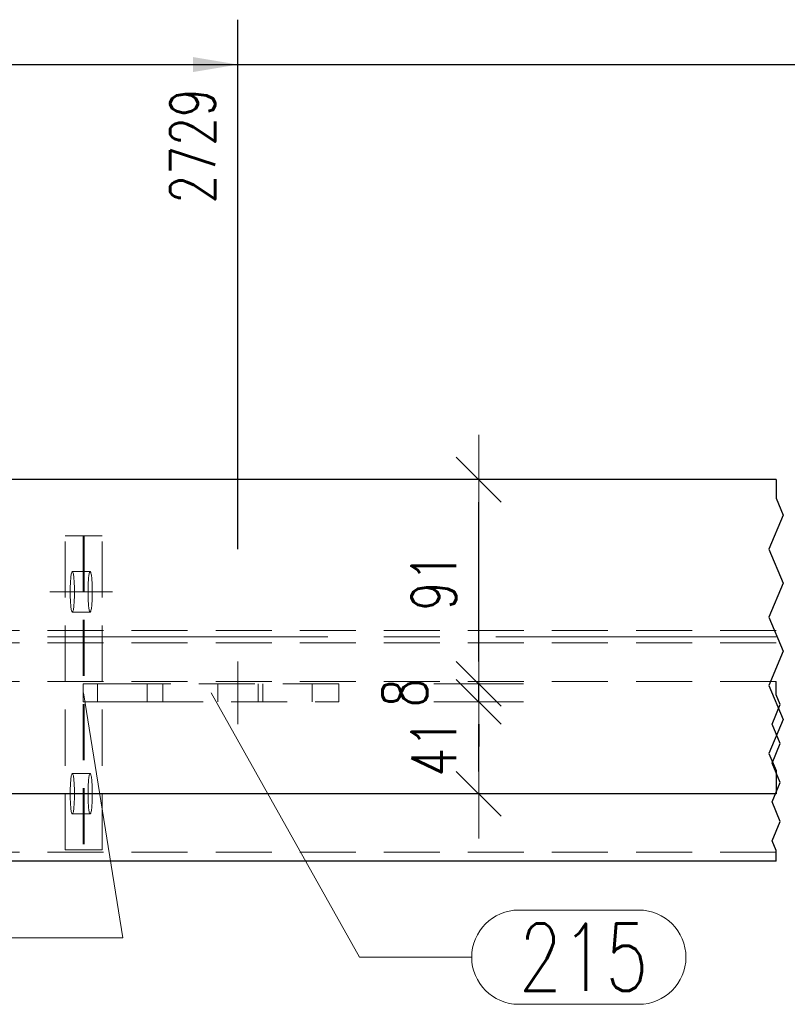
# Model space of a CAD drawing. Header units: millimetres. Extents: x -139 to 714, y 11567 to 12237.
# Tile 27 of 45: x 54 to 88, y 11979 to 12023. Entities that reach past the tile are written whole.
import ezdxf

# ---------------------------------------------------------------- set-up
doc = ezdxf.new("R2010")
doc.units = ezdxf.units.MM
doc.header["$LTSCALE"] = 10
doc.linetypes.add('HIDDEN', pattern=[0.375, 0.25, -0.125])
doc.linetypes.add('MITTE', pattern=[2, 1.25, -0.25, 0.25, -0.25])
doc.layers.get('Defpoints').update_dxf_attribs({"color": 1})
for name, color, linetype, lineweight in [('PS_DIM', 4, 'Continuous', 13), ('PS_Hidden', 2, 'HIDDEN', 9), ('PS_Mid', 5, 'MITTE', 15), ('PS_Pos', 1, 'Continuous', 15), ('PS_Shape', 161, 'Continuous', 30), ('PS_SOLID', 7, 'Continuous', 30)]:
    doc.layers.add(name, color=color, linetype=linetype, lineweight=lineweight)
doc.styles.add('simplex', font='simplex.shx', dxfattribs={"width": 0.75})
doc.dimstyles.new('1_10_GŁ_DS1-LS10', dxfattribs={"dimtxt": 2, "dimasz": 2, "dimexe": 2, "dimexo": 5, "dimgap": 1, "dimtad": 1, "dimjust": 4, "dimdec": 0, "dimlfac": 10, "dimtxsty": 'simplex', "dimblk1": 'NONE', "dimsah": 1, "dimcen": 2, "dimclrd": 256, "dimclre": 256, "dimclrt": 3, "dimadec": 1, "dimazin": 0, "dimtfac": 1, "dimtdec": 0, "dimtmove": 2, "dimatfit": 3, "dimfxl": 1, "dimarcsym": 0})
doc.dimstyles.new('1_10_PRZ', dxfattribs={"dimtxt": 2, "dimasz": 1, "dimexe": 2, "dimexo": 5, "dimgap": 1, "dimtad": 1, "dimdec": 0, "dimlfac": 10, "dimtxsty": 'simplex', "dimblk": 'dimznak', "dimcen": 2, "dimse1": 1, "dimse2": 1, "dimclrt": 3, "dimadec": 1, "dimazin": 0, "dimtfac": 1, "dimtdec": 0, "dimtix": 1, "dimtmove": 2, "dimatfit": 3, "dimldrblk": 'dim-grot', "dimfxl": 1, "dimarcsym": 0})

# ---------------------------------------------------------------- blocks, each defined once
blk = doc.blocks.new('*D73')
at = {"layer": 'Defpoints', "color": 0, "transparency": 16777216}
for p in [(63.432, 12021.134), (63.432, 11994.534), (-55.079, 11988.634)]:
    blk.add_point(p, dxfattribs=at)
at = {"layer": 'PS_DIM', "lineweight": -2, "transparency": 16777216}
for p, q in [((-55.079, 11993.634), (-55.079, 12023.134)), ((63.432, 11999.534), (63.432, 12023.134)), ((-55.079, 12021.134), (61.432, 12021.134))]:
    blk.add_line(p, q, dxfattribs=at)
at = {"layer": 'PS_DIM', "transparency": 16777216}
blk.add_solid([(61.432, 12021.467), (61.432, 12020.8), (63.432, 12021.134)], dxfattribs=at)
at = {"layer": 'PS_DIM', "color": 3, "transparency": 16777216, "insert": (61.412, 12017.507), "char_height": 2, "attachment_point": 5, "rotation": 90, "style": 'simplex'}
blk.add_mtext('2729', dxfattribs=at)
blk = doc.blocks.new('_None')
blk = doc.blocks.new('*D74')
at = {"layer": 'Defpoints', "color": 0, "transparency": 16777216}
for p in [(111.442, 12021.134), (111.442, 12007.634), (-55.079, 11988.634)]:
    blk.add_point(p, dxfattribs=at)
at = {"layer": 'PS_DIM', "lineweight": -2, "transparency": 16777216}
for p, q in [((-55.079, 11993.634), (-55.079, 12023.134)), ((111.442, 12012.634), (111.442, 12023.134)), ((-55.079, 12021.134), (109.442, 12021.134))]:
    blk.add_line(p, q, dxfattribs=at)
at = {"layer": 'PS_DIM', "transparency": 16777216}
blk.add_solid([(109.442, 12021.467), (109.442, 12020.8), (111.442, 12021.134)], dxfattribs=at)
at = {"layer": 'PS_DIM', "color": 3, "transparency": 16777216, "insert": (109.422, 12017.471), "char_height": 2, "attachment_point": 5, "rotation": 90, "style": 'simplex'}
blk.add_mtext('4292', dxfattribs=at)
blk = doc.blocks.new('*D75')
at = {"layer": 'Defpoints', "color": 0, "transparency": 16777216}
for p in [(131.442, 12021.134), (131.442, 12007.634), (-55.079, 11988.634)]:
    blk.add_point(p, dxfattribs=at)
at = {"layer": 'PS_DIM', "lineweight": -2, "transparency": 16777216}
for p, q in [((-55.079, 11993.634), (-55.079, 12023.134)), ((131.442, 12012.634), (131.442, 12023.134)), ((-55.079, 12021.134), (129.442, 12021.134))]:
    blk.add_line(p, q, dxfattribs=at)
at = {"layer": 'PS_DIM', "transparency": 16777216}
blk.add_solid([(129.442, 12021.467), (129.442, 12020.8), (131.442, 12021.134)], dxfattribs=at)
at = {"layer": 'PS_DIM', "color": 3, "transparency": 16777216, "insert": (129.422, 12017.471), "char_height": 2, "attachment_point": 5, "rotation": 90, "style": 'simplex'}
blk.add_mtext('4492', dxfattribs=at)
blk = doc.blocks.new('*D76')
at = {"layer": 'Defpoints', "color": 0, "transparency": 16777216}
for p in [(309.617, 12021.134), (309.617, 11994.534), (-55.079, 11988.634)]:
    blk.add_point(p, dxfattribs=at)
at = {"layer": 'PS_DIM', "lineweight": -2, "transparency": 16777216}
for p, q in [((-55.079, 11993.634), (-55.079, 12023.134)), ((309.617, 11999.534), (309.617, 12023.134)), ((-55.079, 12021.134), (307.617, 12021.134))]:
    blk.add_line(p, q, dxfattribs=at)
at = {"layer": 'PS_DIM', "transparency": 16777216}
blk.add_solid([(307.617, 12021.467), (307.617, 12020.8), (309.617, 12021.134)], dxfattribs=at)
at = {"layer": 'PS_DIM', "color": 3, "transparency": 16777216, "insert": (307.597, 12017.471), "char_height": 2, "attachment_point": 5, "rotation": 90, "style": 'simplex'}
blk.add_mtext('8605', dxfattribs=at)
blk = doc.blocks.new('*D77')
at = {"layer": 'Defpoints', "color": 0, "transparency": 16777216}
for p in [(338.35, 12021.134), (338.35, 12007.634), (-55.079, 11988.634)]:
    blk.add_point(p, dxfattribs=at)
at = {"layer": 'PS_DIM', "lineweight": -2, "transparency": 16777216}
for p, q in [((-55.079, 11993.634), (-55.079, 12023.134)), ((338.35, 12012.634), (338.35, 12023.134)), ((-55.079, 12021.134), (336.35, 12021.134))]:
    blk.add_line(p, q, dxfattribs=at)
at = {"layer": 'PS_DIM', "transparency": 16777216}
blk.add_solid([(336.35, 12021.467), (336.35, 12020.8), (338.35, 12021.134)], dxfattribs=at)
at = {"layer": 'PS_DIM', "color": 3, "transparency": 16777216, "insert": (336.33, 12017.471), "char_height": 2, "attachment_point": 5, "rotation": 90, "style": 'simplex'}
blk.add_mtext('8892', dxfattribs=at)
blk = doc.blocks.new('*D78')
at = {"layer": 'Defpoints', "color": 0, "transparency": 16777216}
for p in [(354.024, 12021.134), (354.024, 12000.134), (-55.079, 11988.634)]:
    blk.add_point(p, dxfattribs=at)
at = {"layer": 'PS_DIM', "lineweight": -2, "transparency": 16777216}
for p, q in [((-55.079, 11993.634), (-55.079, 12023.134)), ((354.024, 12005.134), (354.024, 12023.134)), ((-55.079, 12021.134), (352.024, 12021.134))]:
    blk.add_line(p, q, dxfattribs=at)
at = {"layer": 'PS_DIM', "transparency": 16777216}
blk.add_solid([(352.024, 12021.467), (352.024, 12020.8), (354.024, 12021.134)], dxfattribs=at)
at = {"layer": 'PS_DIM', "color": 3, "transparency": 16777216, "insert": (352.004, 12017.507), "char_height": 2, "attachment_point": 5, "rotation": 90, "style": 'simplex'}
blk.add_mtext('9049', dxfattribs=at)
blk = doc.blocks.new('*D79')
at = {"layer": 'Defpoints', "color": 0, "transparency": 16777216}
for p in [(363.024, 12021.134), (363.024, 12000.134), (-55.079, 11988.634)]:
    blk.add_point(p, dxfattribs=at)
at = {"layer": 'PS_DIM', "lineweight": -2, "transparency": 16777216}
for p, q in [((-55.079, 11993.634), (-55.079, 12023.134)), ((363.024, 12005.134), (363.024, 12023.134)), ((-55.079, 12021.134), (361.024, 12021.134))]:
    blk.add_line(p, q, dxfattribs=at)
at = {"layer": 'PS_DIM', "transparency": 16777216}
blk.add_solid([(361.024, 12021.467), (361.024, 12020.8), (363.024, 12021.134)], dxfattribs=at)
at = {"layer": 'PS_DIM', "color": 3, "transparency": 16777216, "insert": (361.004, 12017.649), "char_height": 2, "attachment_point": 5, "rotation": 90, "style": 'simplex'}
blk.add_mtext('9139', dxfattribs=at)
blk = doc.blocks.new('*D80')
at = {"layer": 'Defpoints', "color": 0, "transparency": 16777216}
for p in [(368.679, 12021.134), (368.679, 12007.634), (-55.079, 11988.634)]:
    blk.add_point(p, dxfattribs=at)
at = {"layer": 'PS_DIM', "lineweight": -2, "transparency": 16777216}
for p, q in [((-55.079, 11993.634), (-55.079, 12023.134)), ((368.679, 12012.634), (368.679, 12023.134)), ((-55.079, 12021.134), (366.679, 12021.134))]:
    blk.add_line(p, q, dxfattribs=at)
at = {"layer": 'PS_DIM', "transparency": 16777216}
blk.add_solid([(366.679, 12021.467), (366.679, 12020.8), (368.679, 12021.134)], dxfattribs=at)
at = {"layer": 'PS_DIM', "color": 3, "transparency": 16777216, "insert": (366.659, 12017.649), "char_height": 2, "attachment_point": 5, "rotation": 90, "style": 'simplex'}
blk.add_mtext('9196', dxfattribs=at)
blk = doc.blocks.new('*D81')
at = {"layer": 'Defpoints', "color": 0, "transparency": 16777216}
for p in [(466.626, 12021.134), (466.626, 12002.634), (-55.079, 11988.634)]:
    blk.add_point(p, dxfattribs=at)
at = {"layer": 'PS_DIM', "lineweight": -2, "transparency": 16777216}
for p, q in [((-55.079, 11993.634), (-55.079, 12023.134)), ((466.626, 12007.634), (466.626, 12023.134)), ((-55.079, 12021.134), (464.626, 12021.134))]:
    blk.add_line(p, q, dxfattribs=at)
at = {"layer": 'PS_DIM', "transparency": 16777216}
blk.add_solid([(464.626, 12021.467), (464.626, 12020.8), (466.626, 12021.134)], dxfattribs=at)
at = {"layer": 'PS_DIM', "color": 3, "transparency": 16777216, "insert": (464.606, 12017.042), "char_height": 2, "attachment_point": 5, "rotation": 90, "style": 'simplex'}
blk.add_mtext('12015', dxfattribs=at)
blk = doc.blocks.new('dimznak')
at = {"color": 0}
for points in [[(0, 2), (0, -2)], [(-2, 0), (2, 0)]]:
    blk.add_lwpolyline(points, dxfattribs=at)
at = {"color": 2}
blk.add_lwpolyline([(1, 1), (-1, -1)], dxfattribs=at)
blk = doc.blocks.new('*D86')
at = {"layer": 'Defpoints', "color": 0, "transparency": 16777216}
for p in [(67.942, 11992.734), (74.175, 11992.734), (73.59, 11988.634)]:
    blk.add_point(p, dxfattribs=at)
at = {"layer": 'PS_DIM', "color": 0, "lineweight": -2, "transparency": 16777216}
blk.add_line((74.175, 11989.634), (74.175, 11991.734), dxfattribs=at)
for p, rotation in [((74.175, 11992.734), 90), ((74.175, 11988.634), 270)]:
    blk.add_blockref('dimznak', p, dxfattribs=dict(at, rotation=rotation))
at = {"layer": 'PS_DIM', "color": 3, "transparency": 16777216, "insert": (72.175, 11990.684), "char_height": 2, "attachment_point": 5, "rotation": 90, "style": 'simplex'}
blk.add_mtext('41', dxfattribs=at)
blk = doc.blocks.new('dim-grot')
blk.add_hatch(color=256).paths.add_polyline_path([(0, 0), (-2, 0.5), (-2, -0.5)])
blk.add_lwpolyline([(0, 0), (-2, 0.5), (-2, -0.5), (0, 0)])
blk = doc.blocks.new('*D87')
at = {"layer": 'Defpoints', "color": 0, "transparency": 16777216}
for p in [(67.942, 11993.534), (74.175, 11993.534), (67.942, 11992.734)]:
    blk.add_point(p, dxfattribs=at)
at = {"layer": 'PS_DIM', "color": 0, "lineweight": -2, "transparency": 16777216}
for p, q in [((74.175, 11994.534), (74.175, 11995.534)), ((74.175, 11992.734), (74.175, 11993.534)), ((74.175, 11991.734), (74.175, 11990.734))]:
    blk.add_line(p, q, dxfattribs=at)
for p, rotation in [((74.175, 11993.534), 270), ((74.175, 11992.734), 90)]:
    blk.add_blockref('dimznak', p, dxfattribs=dict(at, rotation=rotation))
at = {"layer": 'PS_DIM', "color": 3, "transparency": 16777216, "insert": (70.881, 11993.134), "char_height": 2, "attachment_point": 5, "rotation": 90, "style": 'simplex'}
blk.add_mtext('8', dxfattribs=at)
blk = doc.blocks.new('*D88')
at = {"layer": 'Defpoints', "color": 0, "transparency": 16777216}
for p in [(74.175, 12002.634), (75.924, 12002.634), (67.942, 11993.534)]:
    blk.add_point(p, dxfattribs=at)
at = {"layer": 'PS_DIM', "color": 0, "lineweight": -2, "transparency": 16777216}
blk.add_line((74.175, 11994.534), (74.175, 12001.634), dxfattribs=at)
for p, rotation in [((74.175, 12002.634), 90), ((74.175, 11993.534), 270)]:
    blk.add_blockref('dimznak', p, dxfattribs=dict(at, rotation=rotation))
at = {"layer": 'PS_DIM', "color": 3, "transparency": 16777216, "insert": (72.175, 11998.084), "char_height": 2, "attachment_point": 5, "rotation": 90, "style": 'simplex'}
blk.add_mtext('91', dxfattribs=at)
blk = doc.blocks.new('*X307')
at = {"color": 1}
for p, q in [((87.442, 12002.634), (87.442, 12001.81)), ((87.442, 12001.81), (87.763, 12001.052)), ((87.763, 12001.052), (87.122, 11999.535)), ((87.122, 11999.535), (87.763, 11998.018)), ((87.763, 11998.018), (87.122, 11996.5)), ((87.122, 11996.5), (87.763, 11994.983)), ((87.763, 11994.983), (87.122, 11993.466)), ((87.122, 11993.466), (87.763, 11991.949)), ((87.442, 11993.039), (87.442, 11993.634)), ((87.626, 11992.606), (87.442, 11993.039)), ((87.259, 11991.739), (87.626, 11992.606)), ((87.763, 11991.949), (87.122, 11990.432)), ((87.626, 11990.872), (87.259, 11991.739)), ((87.259, 11990.005), (87.626, 11990.872)), ((87.122, 11990.432), (87.442, 11989.674)), ((87.626, 11989.138), (87.259, 11990.005)), ((87.442, 11989.674), (87.442, 11988.634)), ((87.259, 11988.271), (87.626, 11989.138)), ((87.626, 11987.405), (87.259, 11988.271)), ((87.259, 11986.538), (87.626, 11987.405)), ((87.442, 11986.104), (87.259, 11986.538)), ((87.442, 11985.634), (87.442, 11986.104))]:
    blk.add_line(p, q, dxfattribs=at)
at = {"layer": 'PS_Hidden', "color": 2, "linetype": 'HIDDEN'}
for p, q in [((55.729, 11986.134), (55.729, 12000.134)), ((55.729, 12000.134), (56.578, 12000.134)), ((56.525, 12000.134), (56.525, 11986.134)), ((56.578, 12000.134), (56.578, 11986.134)), ((56.578, 12000.134), (57.374, 12000.134)), ((57.374, 11986.134), (57.374, 12000.134)), ((55.98, 11998.27), (55.987, 11998.329)), ((55.987, 11998.329), (55.994, 11998.382)), ((55.994, 11998.382), (56.003, 11998.427)), ((56.003, 11998.427), (56.011, 11998.465)), ((56.011, 11998.465), (56.02, 11998.495)), ((56.02, 11998.495), (56.029, 11998.516)), ((56.029, 11998.516), (56.038, 11998.529)), ((56.038, 11998.529), (56.048, 11998.534)), ((56.048, 11998.534), (56.057, 11998.529)), ((56.048, 11998.534), (56.048, 11998.534)), ((56.048, 11998.534), (56.843, 11998.534)), ((56.057, 11998.529), (56.066, 11998.516)), ((56.066, 11998.516), (56.075, 11998.495)), ((56.075, 11998.495), (56.084, 11998.465)), ((56.084, 11998.465), (56.093, 11998.427)), ((56.093, 11998.427), (56.101, 11998.382)), ((56.101, 11998.382), (56.108, 11998.329)), ((56.108, 11998.329), (56.115, 11998.27)), ((56.782, 11998.329), (56.776, 11998.27)), ((56.79, 11998.382), (56.782, 11998.329)), ((56.798, 11998.427), (56.79, 11998.382)), ((56.806, 11998.465), (56.798, 11998.427)), ((56.815, 11998.495), (56.806, 11998.465)), ((56.824, 11998.516), (56.815, 11998.495)), ((56.834, 11998.529), (56.824, 11998.516)), ((56.843, 11998.534), (56.834, 11998.529)), ((56.852, 11998.529), (56.843, 11998.534)), ((56.862, 11998.516), (56.852, 11998.529)), ((56.871, 11998.495), (56.862, 11998.516)), ((56.88, 11998.465), (56.871, 11998.495)), ((56.888, 11998.427), (56.88, 11998.465)), ((56.896, 11998.382), (56.888, 11998.427)), ((56.904, 11998.329), (56.896, 11998.382)), ((56.911, 11998.27), (56.904, 11998.329)), ((55.954, 11997.809), (55.956, 11997.895)), ((55.956, 11997.895), (55.959, 11997.978)), ((55.959, 11997.978), (55.963, 11998.058)), ((55.963, 11998.058), (55.968, 11998.134)), ((55.968, 11998.134), (55.974, 11998.205)), ((55.974, 11998.205), (55.98, 11998.27)), ((56.115, 11998.27), (56.121, 11998.205)), ((56.121, 11998.205), (56.127, 11998.134)), ((56.127, 11998.134), (56.132, 11998.058)), ((56.132, 11998.058), (56.136, 11997.978)), ((56.136, 11997.978), (56.139, 11997.895)), ((56.139, 11997.895), (56.141, 11997.809)), ((56.752, 11997.895), (56.749, 11997.809)), ((56.755, 11997.978), (56.752, 11997.895)), ((56.759, 11998.058), (56.755, 11997.978)), ((56.764, 11998.134), (56.759, 11998.058)), ((56.769, 11998.205), (56.764, 11998.134)), ((56.776, 11998.27), (56.769, 11998.205)), ((56.917, 11998.205), (56.911, 11998.27)), ((56.922, 11998.134), (56.917, 11998.205)), ((56.927, 11998.058), (56.922, 11998.134)), ((56.931, 11997.978), (56.927, 11998.058)), ((56.934, 11997.895), (56.931, 11997.978)), ((56.937, 11997.809), (56.934, 11997.895)), ((55.952, 11997.634), (55.953, 11997.722)), ((55.953, 11997.545), (55.952, 11997.634)), ((55.953, 11997.722), (55.954, 11997.809)), ((55.954, 11997.458), (55.953, 11997.545)), ((55.956, 11997.372), (55.954, 11997.458)), ((56.141, 11997.458), (56.139, 11997.372)), ((56.141, 11997.809), (56.143, 11997.722)), ((56.143, 11997.545), (56.141, 11997.458)), ((56.143, 11997.722), (56.143, 11997.634)), ((56.143, 11997.634), (56.143, 11997.545)), ((56.749, 11997.809), (56.748, 11997.722)), ((56.748, 11997.722), (56.748, 11997.634)), ((56.748, 11997.634), (56.748, 11997.545)), ((56.748, 11997.545), (56.749, 11997.458)), ((56.749, 11997.458), (56.752, 11997.372)), ((56.934, 11997.372), (56.937, 11997.458)), ((56.938, 11997.722), (56.937, 11997.809)), ((56.937, 11997.458), (56.938, 11997.545)), ((56.939, 11997.634), (56.938, 11997.722)), ((56.938, 11997.545), (56.939, 11997.634)), ((55.959, 11997.289), (55.956, 11997.372)), ((55.963, 11997.209), (55.959, 11997.289)), ((55.968, 11997.134), (55.963, 11997.209)), ((55.974, 11997.063), (55.968, 11997.134)), ((55.98, 11996.997), (55.974, 11997.063)), ((55.987, 11996.938), (55.98, 11996.997)), ((56.115, 11996.997), (56.108, 11996.938)), ((56.121, 11997.063), (56.115, 11996.997)), ((56.127, 11997.134), (56.121, 11997.063)), ((56.132, 11997.209), (56.127, 11997.134)), ((56.136, 11997.289), (56.132, 11997.209)), ((56.139, 11997.372), (56.136, 11997.289)), ((56.752, 11997.372), (56.755, 11997.289)), ((56.755, 11997.289), (56.759, 11997.209)), ((56.759, 11997.209), (56.764, 11997.134)), ((56.764, 11997.134), (56.769, 11997.063)), ((56.769, 11997.063), (56.776, 11996.997)), ((56.776, 11996.997), (56.782, 11996.938)), ((56.904, 11996.938), (56.911, 11996.997)), ((56.911, 11996.997), (56.917, 11997.063)), ((56.917, 11997.063), (56.922, 11997.134)), ((56.922, 11997.134), (56.927, 11997.209)), ((56.927, 11997.209), (56.931, 11997.289)), ((56.931, 11997.289), (56.934, 11997.372)), ((55.994, 11996.885), (55.987, 11996.938)), ((56.003, 11996.84), (55.994, 11996.885)), ((56.011, 11996.802), (56.003, 11996.84)), ((56.02, 11996.772), (56.011, 11996.802)), ((56.029, 11996.751), (56.02, 11996.772)), ((56.038, 11996.738), (56.029, 11996.751)), ((56.048, 11996.734), (56.038, 11996.738)), ((56.057, 11996.738), (56.048, 11996.734)), ((56.048, 11996.734), (56.843, 11996.734)), ((56.066, 11996.751), (56.057, 11996.738)), ((56.075, 11996.772), (56.066, 11996.751)), ((56.084, 11996.802), (56.075, 11996.772)), ((56.093, 11996.84), (56.084, 11996.802)), ((56.101, 11996.885), (56.093, 11996.84)), ((56.108, 11996.938), (56.101, 11996.885)), ((56.782, 11996.938), (56.79, 11996.885)), ((56.79, 11996.885), (56.798, 11996.84)), ((56.798, 11996.84), (56.806, 11996.802)), ((56.806, 11996.802), (56.815, 11996.772)), ((56.815, 11996.772), (56.824, 11996.751)), ((56.824, 11996.751), (56.834, 11996.738)), ((56.834, 11996.738), (56.843, 11996.734)), ((56.843, 11996.734), (56.852, 11996.738)), ((56.843, 11996.734), (56.843, 11996.734)), ((56.852, 11996.738), (56.862, 11996.751)), ((56.862, 11996.751), (56.871, 11996.772)), ((56.871, 11996.772), (56.88, 11996.802)), ((56.88, 11996.802), (56.888, 11996.84)), ((56.888, 11996.84), (56.896, 11996.885)), ((56.896, 11996.885), (56.904, 11996.938)), ((87.442, 11995.909), (-19.25, 11995.909)), ((87.442, 11995.359), (-19.25, 11995.359)), ((87.442, 11993.634), (20.268, 11993.634)), ((57.17, 11993.534), (56.525, 11993.534)), ((56.525, 11993.534), (56.525, 11992.734)), ((57.17, 11992.734), (57.17, 11993.534)), ((57.17, 11993.534), (59.383, 11993.534)), ((59.383, 11993.534), (59.383, 11992.734)), ((67.942, 11993.534), (59.383, 11993.534)), ((60.078, 11992.734), (60.078, 11993.534)), ((62.532, 11992.734), (62.532, 11993.534)), ((64.332, 11992.734), (64.332, 11993.534)), ((64.552, 11993.534), (64.552, 11992.734)), ((66.753, 11992.734), (66.753, 11993.534)), ((67.942, 11992.734), (67.942, 11993.534)), ((56.525, 11992.734), (57.17, 11992.734)), ((59.383, 11992.734), (57.17, 11992.734)), ((59.383, 11992.734), (67.942, 11992.734)), ((56.02, 11989.495), (56.029, 11989.516)), ((56.029, 11989.516), (56.038, 11989.529)), ((56.038, 11989.529), (56.048, 11989.534)), ((56.048, 11989.534), (56.057, 11989.529)), ((56.048, 11989.534), (56.048, 11989.534)), ((56.048, 11989.534), (56.843, 11989.534)), ((56.057, 11989.529), (56.066, 11989.516)), ((56.066, 11989.516), (56.075, 11989.495)), ((56.824, 11989.516), (56.815, 11989.495)), ((56.834, 11989.529), (56.824, 11989.516)), ((56.843, 11989.534), (56.834, 11989.529)), ((56.852, 11989.529), (56.843, 11989.534)), ((56.862, 11989.516), (56.852, 11989.529)), ((56.871, 11989.495), (56.862, 11989.516)), ((55.963, 11989.058), (55.968, 11989.134)), ((55.968, 11989.134), (55.974, 11989.205)), ((55.974, 11989.205), (55.98, 11989.27)), ((55.98, 11989.27), (55.987, 11989.329)), ((55.987, 11989.329), (55.994, 11989.382)), ((55.994, 11989.382), (56.003, 11989.427)), ((56.003, 11989.427), (56.011, 11989.465)), ((56.011, 11989.465), (56.02, 11989.495)), ((56.075, 11989.495), (56.084, 11989.465)), ((56.084, 11989.465), (56.093, 11989.427)), ((56.093, 11989.427), (56.101, 11989.382)), ((56.101, 11989.382), (56.108, 11989.329)), ((56.108, 11989.329), (56.115, 11989.27)), ((56.115, 11989.27), (56.121, 11989.205)), ((56.121, 11989.205), (56.127, 11989.134)), ((56.127, 11989.134), (56.132, 11989.058)), ((56.764, 11989.134), (56.759, 11989.058)), ((56.769, 11989.205), (56.764, 11989.134)), ((56.776, 11989.27), (56.769, 11989.205)), ((56.782, 11989.329), (56.776, 11989.27)), ((56.79, 11989.382), (56.782, 11989.329)), ((56.798, 11989.427), (56.79, 11989.382)), ((56.806, 11989.465), (56.798, 11989.427)), ((56.815, 11989.495), (56.806, 11989.465)), ((56.88, 11989.465), (56.871, 11989.495)), ((56.888, 11989.427), (56.88, 11989.465)), ((56.896, 11989.382), (56.888, 11989.427)), ((56.904, 11989.329), (56.896, 11989.382)), ((56.911, 11989.27), (56.904, 11989.329)), ((56.917, 11989.205), (56.911, 11989.27)), ((56.922, 11989.134), (56.917, 11989.205)), ((56.927, 11989.058), (56.922, 11989.134)), ((55.952, 11988.634), (55.953, 11988.722)), ((55.953, 11988.545), (55.952, 11988.634)), ((55.953, 11988.722), (55.954, 11988.809)), ((55.954, 11988.809), (55.956, 11988.895)), ((55.956, 11988.895), (55.959, 11988.978)), ((55.959, 11988.978), (55.963, 11989.058)), ((56.132, 11989.058), (56.136, 11988.978)), ((56.136, 11988.978), (56.139, 11988.895)), ((56.139, 11988.895), (56.141, 11988.809)), ((56.141, 11988.809), (56.143, 11988.722)), ((56.143, 11988.722), (56.143, 11988.634)), ((56.143, 11988.634), (56.143, 11988.545)), ((56.749, 11988.809), (56.748, 11988.722)), ((56.748, 11988.722), (56.748, 11988.634)), ((56.748, 11988.634), (56.748, 11988.545)), ((56.752, 11988.895), (56.749, 11988.809)), ((56.755, 11988.978), (56.752, 11988.895)), ((56.759, 11989.058), (56.755, 11988.978)), ((56.931, 11988.978), (56.927, 11989.058)), ((56.934, 11988.895), (56.931, 11988.978)), ((56.937, 11988.809), (56.934, 11988.895)), ((56.938, 11988.722), (56.937, 11988.809)), ((56.939, 11988.634), (56.938, 11988.722)), ((56.938, 11988.545), (56.939, 11988.634)), ((55.954, 11988.458), (55.953, 11988.545)), ((55.956, 11988.372), (55.954, 11988.458)), ((55.959, 11988.289), (55.956, 11988.372)), ((55.963, 11988.209), (55.959, 11988.289)), ((55.968, 11988.134), (55.963, 11988.209)), ((56.132, 11988.209), (56.127, 11988.134)), ((56.136, 11988.289), (56.132, 11988.209)), ((56.139, 11988.372), (56.136, 11988.289)), ((56.141, 11988.458), (56.139, 11988.372)), ((56.143, 11988.545), (56.141, 11988.458)), ((56.748, 11988.545), (56.749, 11988.458)), ((56.749, 11988.458), (56.752, 11988.372)), ((56.752, 11988.372), (56.755, 11988.289)), ((56.755, 11988.289), (56.759, 11988.209)), ((56.759, 11988.209), (56.764, 11988.134)), ((56.922, 11988.134), (56.927, 11988.209)), ((56.927, 11988.209), (56.931, 11988.289)), ((56.931, 11988.289), (56.934, 11988.372)), ((56.934, 11988.372), (56.937, 11988.458)), ((56.937, 11988.458), (56.938, 11988.545)), ((55.974, 11988.063), (55.968, 11988.134)), ((55.98, 11987.997), (55.974, 11988.063)), ((55.987, 11987.938), (55.98, 11987.997)), ((55.994, 11987.885), (55.987, 11987.938)), ((56.003, 11987.84), (55.994, 11987.885)), ((56.011, 11987.802), (56.003, 11987.84)), ((56.02, 11987.772), (56.011, 11987.802)), ((56.029, 11987.751), (56.02, 11987.772)), ((56.038, 11987.738), (56.029, 11987.751)), ((56.066, 11987.751), (56.057, 11987.738)), ((56.075, 11987.772), (56.066, 11987.751)), ((56.084, 11987.802), (56.075, 11987.772)), ((56.093, 11987.84), (56.084, 11987.802)), ((56.101, 11987.885), (56.093, 11987.84)), ((56.108, 11987.938), (56.101, 11987.885)), ((56.115, 11987.997), (56.108, 11987.938)), ((56.121, 11988.063), (56.115, 11987.997)), ((56.127, 11988.134), (56.121, 11988.063)), ((56.764, 11988.134), (56.769, 11988.063)), ((56.769, 11988.063), (56.776, 11987.997)), ((56.776, 11987.997), (56.782, 11987.938)), ((56.782, 11987.938), (56.79, 11987.885)), ((56.79, 11987.885), (56.798, 11987.84)), ((56.798, 11987.84), (56.806, 11987.802)), ((56.806, 11987.802), (56.815, 11987.772)), ((56.815, 11987.772), (56.824, 11987.751)), ((56.824, 11987.751), (56.834, 11987.738)), ((56.852, 11987.738), (56.862, 11987.751)), ((56.862, 11987.751), (56.871, 11987.772)), ((56.871, 11987.772), (56.88, 11987.802)), ((56.88, 11987.802), (56.888, 11987.84)), ((56.888, 11987.84), (56.896, 11987.885)), ((56.896, 11987.885), (56.904, 11987.938)), ((56.904, 11987.938), (56.911, 11987.997)), ((56.911, 11987.997), (56.917, 11988.063)), ((56.917, 11988.063), (56.922, 11988.134)), ((56.048, 11987.734), (56.038, 11987.738)), ((56.057, 11987.738), (56.048, 11987.734)), ((56.048, 11987.734), (56.843, 11987.734)), ((56.834, 11987.738), (56.843, 11987.734)), ((56.843, 11987.734), (56.852, 11987.738)), ((56.843, 11987.734), (56.843, 11987.734)), ((87.442, 11986.034), (20.268, 11986.034)), ((56.578, 11986.134), (55.729, 11986.134)), ((56.578, 11986.134), (57.374, 11986.134))]:
    blk.add_line(p, q, dxfattribs=at)
at = {"layer": 'PS_Mid', "color": 5, "linetype": 'MITTE'}
for p, q in [((57.843, 11997.634), (55.048, 11997.634)), ((87.442, 11995.634), (-19.25, 11995.634)), ((63.432, 11994.534), (63.432, 11991.734)), ((57.843, 11988.634), (55.048, 11988.634))]:
    blk.add_line(p, q, dxfattribs=at)
at = {"layer": 'PS_SOLID', "color": 7, "linetype": 'Continuous'}
for p, q in [((87.442, 12002.634), (1.25, 12002.634)), ((87.442, 11988.634), (1.25, 11988.634)), ((87.442, 11985.634), (20.268, 11985.634))]:
    blk.add_line(p, q, dxfattribs=at)
blk = doc.blocks.new('*X340')
at = {"color": 1}
for p, q in [((56.551, 11993.134), (58.298, 11982.21)), ((45.841, 11984.31), (51.198, 11984.31)), ((53.298, 11982.21), (58.298, 11982.21)), ((45.841, 11980.11), (51.198, 11980.11))]:
    blk.add_line(p, q, dxfattribs=at)
for centre, start, end in [((45.841, 11982.21), 90, 270), ((51.198, 11982.21), 270, 90)]:
    blk.add_arc(centre, 2.1, start, end, dxfattribs=at)
at = {"color": 2, "style": 'simplex', "width": 0.75}
blk.add_text('212', height=3, dxfattribs=at).set_placement((45.841, 11980.71))
blk = doc.blocks.new('*X342')
at = {"color": 1}
for p, q in [((62.234, 11993.134), (68.862, 11981.351)), ((75.962, 11983.451), (81.319, 11983.451)), ((68.862, 11981.351), (73.862, 11981.351)), ((75.962, 11979.251), (81.319, 11979.251))]:
    blk.add_line(p, q, dxfattribs=at)
for centre, start, end in [((75.962, 11981.351), 90, 270), ((81.319, 11981.351), 270, 90)]:
    blk.add_arc(centre, 2.1, start, end, dxfattribs=at)
at = {"color": 2, "style": 'simplex', "width": 0.75}
blk.add_text('215', height=3, dxfattribs=at).set_placement((75.962, 11979.851))

msp = doc.modelspace()

# ---------------------------------------------------------------- block references
at = {"layer": 'PS_Pos'}
for name in ['*X340', '*X342']:
    msp.add_blockref(name, (0, 0), dxfattribs=at)
at = {"layer": 'PS_Shape', "color": 6}
msp.add_blockref('*X307', (0, 0), dxfattribs=at)

# ---------------------------------------------------------------- dimensions: what is measured, and where the dimension line sits
at = {"layer": 'PS_DIM'}
for base, p2, text, picture, middle in [((63.432, 12021.134), (63.432, 11994.534), '2729', '*D73', (61.412, 12017.507)), ((111.442, 12021.134), (111.442, 12007.634), '4292', '*D74', (109.422, 12017.471)), ((131.442, 12021.134), (131.442, 12007.634), '4492', '*D75', (129.422, 12017.471)), ((309.617, 12021.134), (309.617, 11994.534), '8605', '*D76', (307.597, 12017.471)), ((338.35, 12021.134), (338.35, 12007.634), '8892', '*D77', (336.33, 12017.471)), ((354.024, 12021.134), (354.024, 12000.134), '9049', '*D78', (352.004, 12017.507)), ((363.024, 12021.134), (363.024, 12000.134), '9139', '*D79', (361.004, 12017.649)), ((368.679, 12021.134), (368.679, 12007.634), '9196', '*D80', (366.659, 12017.649)), ((466.626, 12021.134), (466.626, 12002.634), '12015', '*D81', (464.606, 12017.042))]:
    dim = msp.add_linear_dim(base=base, p1=(-55.079, 11988.634), p2=p2, text=text, dimstyle='1_10_GŁ_DS1-LS10', dxfattribs=at)
    dim.commit()
    dim.dimension.update_dxf_attribs({"geometry": picture, "text_midpoint": middle, "dimtype": 128, "text_rotation": 90})
for base, p1, p2, picture, middle in [((74.175, 12002.634), (67.942, 11993.534), (75.924, 12002.634), '*D88', (72.175, 11998.084)), ((74.175, 11992.734), (73.59, 11988.634), (67.942, 11992.734), '*D86', (72.175, 11990.684))]:
    dim = msp.add_linear_dim(base=base, p1=p1, p2=p2, angle=90, dimstyle='1_10_PRZ', dxfattribs=at)
    dim.commit()
    dim.dimension.update_dxf_attribs({"geometry": picture, "text_midpoint": middle})
dim = msp.add_linear_dim(base=(74.175, 11993.534), p1=(67.942, 11992.734), p2=(67.942, 11993.534), angle=90, dimstyle='1_10_PRZ', dxfattribs=at)
dim.commit()
dim.dimension.update_dxf_attribs({"geometry": '*D87', "text_midpoint": (70.881, 11993.134), "dimtype": 128})

doc.saveas('drawing.dxf')
